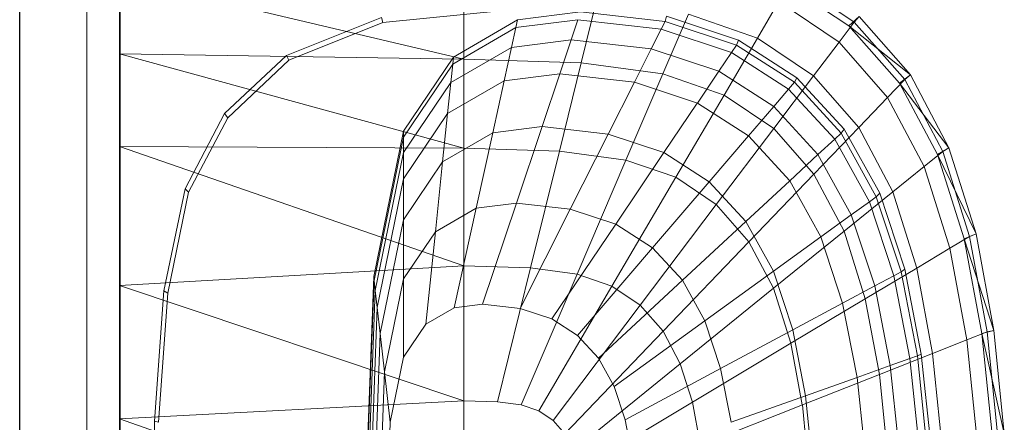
# Model space of a CAD drawing. Header units: metres. Extents: x 397.7 to 427.5, y 12.7 to 28.4.
# Tile 40 of 130: x 404.437 to 404.731, y 27.325 to 27.445. Entities that reach past the tile are written whole.
import ezdxf

# ---------------------------------------------------------------- set-up
doc = ezdxf.new("R2010")
doc.units = ezdxf.units.M
for name, color, linetype, lineweight in [('02_MOBILIARIO', 7, 'Continuous', 18), ('A-DETL-____-MBND', 7, 'Continuous', 18), ('A-GENM-____-OTLN', 7, 'Continuous', 18), ('A-WALL-____-MCUT', 7, 'Continuous', 25), ('A-WALL-____-OTLN', 7, 'Continuous', 25)]:
    doc.layers.add(name, color=color, linetype=linetype, lineweight=lineweight)

# ---------------------------------------------------------------- blocks, each defined once
blk = doc.blocks.new('Family - LONDR55-XX_ZZ-ARQ-CAA-M3D-Londres55-152769-05_ELEC_P2')
at = {"layer": 'A-GENM-____-OTLN', "color": 253, "true_color": 0xaaaaaa}
for p, q in [((0.6, 0.03), (0, 0.03)), ((0.6, 0.03), (0, 0.03)), ((0.6, 0.01), (0, 0.01)), ((0, 0.01), (0.6, 0.01)), ((0, 0.01), (0.6, 0.01)), ((0, 0.01), (0.6, 0.01)), ((0, 0), (0.6, 0)), ((0.6, 0), (0, 0))]:
    blk.add_line(p, q, dxfattribs=at)
blk = doc.blocks.new('Family - Mirall P2-152770-05_ELEC_P2')
blk.add_blockref('Family - LONDR55-XX_ZZ-ARQ-CAA-M3D-Londres55-152769-05_ELEC_P2', (0, 0))
blk = doc.blocks.new('Family - Evans P2-153146-05_ELEC_P2')
at = {"layer": 'A-WALL-____-MCUT', "color": 253, "true_color": 0xaaaaaa}
blk.add_line((0, 0), (4.54879, 0), dxfattribs=at)
at = {"layer": 'A-WALL-____-OTLN', "color": 253, "true_color": 0xaaaaaa}
blk.add_line((0, 0), (4.54879, 0), dxfattribs=at)
at = {"layer": 'A-WALL-____-OTLN', "color": 253, "lineweight": 18, "true_color": 0xaaaaaa}
blk.add_line((0, 0), (4.54879, 0), dxfattribs=at)
blk = doc.blocks.new('Family - Rentamans P2-153289-05_ELEC_P2')
at = {"layer": 'A-DETL-____-MBND', "color": 253, "true_color": 0xaaaaaa}
for p, q in [((0, 0.36146), (0, 0.00406)), ((0, 0.35008), (0, 0.32734)), ((0, 0.35008), (0.10273, 0.32574)), ((0.21762, 0.33569), (0.19894, 0.34814)), ((0.21918, 0.33686), (0.2005, 0.34941)), ((0.10273, 0.34405), (0.10273, 0.32574)), ((0.1422, 0.34287), (0.13772, 0.3247)), ((0.1903, 0.33203), (0.19671, 0.34296)), ((0.21467, 0.33089), (0.19671, 0.34296)), ((0.04977, 0.3269), (0.07816, 0.33823)), ((0.07861, 0.33669), (0.07816, 0.33823)), ((0.07861, 0.33669), (0.11566, 0.34041)), ((0.11875, 0.33749), (0.13755, 0.33987)), ((0.13755, 0.33987), (0.1628, 0.33702)), ((0.16971, 0.33917), (0.1621, 0.32141)), ((0.1628, 0.33702), (0.16318, 0.33856)), ((0.16318, 0.33856), (0.18466, 0.33146)), ((0.1903, 0.33203), (0.16971, 0.33917)), ((0.21762, 0.33569), (0.22069, 0.33849)), ((0.21918, 0.33686), (0.22069, 0.33849)), ((0.23596, 0.32112), (0.22069, 0.33849)), ((0.05051, 0.32548), (0.07861, 0.33669)), ((0.09941, 0.32432), (0.11825, 0.33522)), ((0.09963, 0.32643), (0.11875, 0.33749)), ((0.11825, 0.33522), (0.11696, 0.32931)), ((0.11825, 0.33522), (0.13678, 0.33756)), ((0.11875, 0.33749), (0.11825, 0.33522)), ((0.13476, 0.33156), (0.13678, 0.33756)), ((0.13678, 0.33756), (0.16165, 0.33475)), ((0.16165, 0.33475), (0.1628, 0.33702)), ((0.1628, 0.33702), (0.18406, 0.32998)), ((0.21467, 0.33089), (0.21918, 0.33686)), ((0.2327, 0.31866), (0.21762, 0.33569)), ((0.23596, 0.32112), (0.21762, 0.33569)), ((0.23426, 0.31971), (0.21918, 0.33686)), ((0.15867, 0.32886), (0.16165, 0.33475)), ((0.16165, 0.33475), (0.1826, 0.32782)), ((0.18036, 0.31508), (0.1903, 0.33203)), ((0.20704, 0.32079), (0.1903, 0.33203)), ((0.09884, 0.31884), (0.11696, 0.32931)), ((0.11696, 0.32931), (0.11476, 0.31932)), ((0.11696, 0.32931), (0.13476, 0.33156)), ((0.13135, 0.32141), (0.13476, 0.33156)), ((0.13476, 0.33156), (0.15867, 0.32886)), ((0.1826, 0.32782), (0.18406, 0.32998)), ((0.18406, 0.32998), (0.18466, 0.33146)), ((0.18406, 0.32998), (0.20135, 0.31889)), ((0.18466, 0.33146), (0.20212, 0.32026)), ((0.20704, 0.32079), (0.21467, 0.33089)), ((0.22917, 0.3144), (0.21467, 0.33089)), ((0, 0.32734), (0, 0.29972)), ((0.10273, 0.32574), (0, 0.32734)), ((0, 0.32734), (0.10273, 0.29924)), ((0.03136, 0.30959), (0.04977, 0.3269)), ((0.05051, 0.32548), (0.04977, 0.3269)), ((0.08473, 0.30435), (0.09963, 0.32643)), ((0.09941, 0.32432), (0.09963, 0.32643)), ((0.15363, 0.3189), (0.15867, 0.32886)), ((0.15867, 0.32886), (0.17881, 0.3222)), ((0.17881, 0.3222), (0.1826, 0.32782)), ((0.1826, 0.32782), (0.19963, 0.31689)), ((0.03228, 0.30834), (0.05051, 0.32548)), ((0.08473, 0.30256), (0.09941, 0.32432)), ((0.09941, 0.32432), (0.09884, 0.31884)), ((0.10273, 0.32574), (0.10273, 0.29924)), ((0.13772, 0.3247), (0.10273, 0.32574)), ((0.13772, 0.3247), (0.13123, 0.29839)), ((0.1621, 0.32141), (0.13772, 0.3247)), ((0.11476, 0.31932), (0.13135, 0.32141)), ((0.12606, 0.30567), (0.13135, 0.32141)), ((0.13135, 0.32141), (0.15363, 0.3189)), ((0.1621, 0.32141), (0.1511, 0.29571)), ((0.18036, 0.31508), (0.1621, 0.32141)), ((0.1724, 0.31269), (0.17881, 0.3222)), ((0.17881, 0.3222), (0.19518, 0.3117)), ((0.19519, 0.30512), (0.20704, 0.32079)), ((0.20135, 0.31889), (0.20212, 0.32026)), ((0.20212, 0.32026), (0.21621, 0.30495)), ((0.22054, 0.30543), (0.20704, 0.32079)), ((0.2327, 0.31866), (0.23596, 0.32112)), ((0.23426, 0.31971), (0.23596, 0.32112)), ((0.24746, 0.29938), (0.23596, 0.32112)), ((0.08473, 0.29792), (0.09884, 0.31884)), ((0.09788, 0.30955), (0.11476, 0.31932)), ((0.09884, 0.31884), (0.09788, 0.30955)), ((0.11476, 0.31932), (0.11135, 0.30381)), ((0.14581, 0.30344), (0.15363, 0.3189)), ((0.15363, 0.3189), (0.1724, 0.31269)), ((0.19963, 0.31689), (0.20135, 0.31889)), ((0.20135, 0.31889), (0.2153, 0.30374)), ((0.22917, 0.3144), (0.23426, 0.31971)), ((0.24405, 0.29737), (0.2327, 0.31866)), ((0.24746, 0.29938), (0.2327, 0.31866)), ((0.24562, 0.29825), (0.23426, 0.31971)), ((0.18036, 0.31508), (0.16597, 0.29056)), ((0.19519, 0.30512), (0.18036, 0.31508)), ((0.19518, 0.3117), (0.19963, 0.31689)), ((0.19963, 0.31689), (0.21338, 0.30196)), ((0.22054, 0.30543), (0.22917, 0.3144)), ((0.24008, 0.29377), (0.22917, 0.3144)), ((0.16244, 0.29794), (0.17239, 0.31269)), ((0.1724, 0.31269), (0.18765, 0.3029)), ((0.18765, 0.3029), (0.19518, 0.3117)), ((0.19518, 0.3117), (0.20839, 0.29735)), ((0.01958, 0.28716), (0.03136, 0.30959)), ((0.03228, 0.30834), (0.03136, 0.30959)), ((0.08473, 0.29006), (0.09788, 0.30955)), ((0.09788, 0.30955), (0.09638, 0.29516)), ((0.02062, 0.28613), (0.03228, 0.30834)), ((0.11135, 0.30381), (0.12606, 0.30567)), ((0.1184, 0.28289), (0.12606, 0.30567)), ((0.12606, 0.30567), (0.14581, 0.30344)), ((0.07584, 0.26096), (0.08473, 0.30435)), ((0.08473, 0.30256), (0.08473, 0.30435)), ((0.09638, 0.29516), (0.11135, 0.30381)), ((0.11135, 0.30381), (0.10642, 0.28138)), ((0.13449, 0.28107), (0.14581, 0.30344)), ((0.14581, 0.30344), (0.16244, 0.29794)), ((0.17596, 0.28926), (0.18765, 0.3029)), ((0.17806, 0.28244), (0.19519, 0.30512)), ((0.18765, 0.3029), (0.19996, 0.28953)), ((0.20717, 0.2915), (0.19519, 0.30512)), ((0.20717, 0.2915), (0.22054, 0.30542)), ((0.21338, 0.30196), (0.2153, 0.30374)), ((0.2153, 0.30374), (0.21621, 0.30495)), ((0.2153, 0.30374), (0.2258, 0.28478)), ((0.21621, 0.30495), (0.22681, 0.2858)), ((0.23071, 0.2862), (0.22054, 0.30543)), ((0, 0.29972), (0, 0.2583)), ((0.10273, 0.29924), (0, 0.29972)), ((0, 0.29972), (0.10273, 0.26415)), ((0.07598, 0.25981), (0.08473, 0.30256)), ((0.08473, 0.29792), (0.08473, 0.30256)), ((0.20839, 0.29735), (0.21338, 0.30196)), ((0.21338, 0.30196), (0.22372, 0.28328)), ((0.07631, 0.25683), (0.08473, 0.29792)), ((0.08473, 0.29792), (0.08473, 0.29006)), ((0.10273, 0.29924), (0.10273, 0.26415)), ((0.13123, 0.29839), (0.10273, 0.29924)), ((0.13123, 0.29839), (0.12265, 0.26356)), ((0.1511, 0.29571), (0.13123, 0.29839)), ((0.14804, 0.27659), (0.16244, 0.29794)), ((0.16244, 0.29794), (0.17596, 0.28926)), ((0.19996, 0.28953), (0.20839, 0.29735)), ((0.20839, 0.29735), (0.21834, 0.27939)), ((0.24008, 0.29377), (0.24562, 0.29825)), ((0.24405, 0.29737), (0.24746, 0.29938)), ((0.25202, 0.27221), (0.24405, 0.29737)), ((0.25554, 0.27371), (0.24405, 0.29737)), ((0.24562, 0.29825), (0.24746, 0.29938)), ((0.25359, 0.2729), (0.24562, 0.29825)), ((0.25554, 0.27371), (0.24746, 0.29938)), ((0.08473, 0.27788), (0.09638, 0.29516)), ((0.09638, 0.29516), (0.09423, 0.27433)), ((0.1511, 0.29571), (0.13653, 0.26169)), ((0.1511, 0.29571), (0.16597, 0.29056)), ((0.23071, 0.2862), (0.24008, 0.29377)), ((0.24775, 0.26941), (0.24008, 0.29377)), ((0.18781, 0.27134), (0.20717, 0.2915)), ((0.21618, 0.27446), (0.20717, 0.2915)), ((0.07689, 0.25177), (0.08473, 0.29006)), ((0.08473, 0.29006), (0.08473, 0.27788)), ((0.16597, 0.29056), (0.14692, 0.25809)), ((0.15906, 0.26952), (0.17596, 0.28926)), ((0.16597, 0.29056), (0.17805, 0.28244)), ((0.17596, 0.28926), (0.18688, 0.27741)), ((0.18688, 0.27741), (0.19996, 0.28953)), ((0.19996, 0.28953), (0.20923, 0.2728)), ((0.01327, 0.25673), (0.01958, 0.28716)), ((0.01437, 0.25599), (0.02062, 0.28613)), ((0.02062, 0.28613), (0.01958, 0.28716)), ((0.21618, 0.27446), (0.23071, 0.2862)), ((0.2258, 0.28478), (0.22681, 0.2858)), ((0.22681, 0.2858), (0.23426, 0.26319)), ((0.23785, 0.2635), (0.23071, 0.2862)), ((0.10642, 0.28138), (0.1184, 0.28289)), ((0.10826, 0.25273), (0.1184, 0.28289)), ((0.1184, 0.28289), (0.13449, 0.28107)), ((0.17805, 0.28244), (0.15537, 0.25241)), ((0.17805, 0.28244), (0.18781, 0.27134)), ((0.21834, 0.27939), (0.22372, 0.28328)), ((0.22372, 0.28328), (0.2258, 0.28478)), ((0.22372, 0.28328), (0.23099, 0.26122)), ((0.2258, 0.28478), (0.23317, 0.26239)), ((0.09423, 0.27433), (0.10642, 0.28138)), ((0.10642, 0.28138), (0.09989, 0.25167)), ((0.1195, 0.25146), (0.13449, 0.28107)), ((0.13449, 0.28107), (0.14804, 0.27659)), ((0.20923, 0.2728), (0.21834, 0.27939)), ((0.21834, 0.27939), (0.22533, 0.25818)), ((0.07778, 0.24394), (0.08473, 0.27788)), ((0.08473, 0.27788), (0.08473, 0.26025)), ((0.12897, 0.24833), (0.14804, 0.27659)), ((0.14804, 0.27659), (0.15906, 0.26952)), ((0.16795, 0.25986), (0.18688, 0.27741)), ((0.18688, 0.27741), (0.19509, 0.26258)), ((0.08473, 0.26025), (0.09423, 0.27433)), ((0.09423, 0.27433), (0.09137, 0.24674)), ((0.19515, 0.25746), (0.21618, 0.27446)), ((0.22251, 0.25433), (0.21618, 0.27446)), ((0.25202, 0.27221), (0.25554, 0.27371)), ((0.25359, 0.2729), (0.25554, 0.27371)), ((0.26089, 0.24493), (0.25554, 0.27371)), ((0.18781, 0.27134), (0.16218, 0.24466)), ((0.18781, 0.27134), (0.19515, 0.25746)), ((0.19509, 0.26258), (0.20923, 0.2728)), ((0.20923, 0.2728), (0.21574, 0.25304)), ((0.24775, 0.26941), (0.25359, 0.2729)), ((0.2573, 0.24402), (0.25202, 0.27221)), ((0.26089, 0.24493), (0.25202, 0.27221)), ((0.25887, 0.24449), (0.25359, 0.2729)), ((0.13667, 0.24339), (0.15906, 0.26952)), ((0.15906, 0.26952), (0.16795, 0.25986)), ((0.23785, 0.2635), (0.24775, 0.26941)), ((0.25282, 0.2421), (0.24775, 0.26941)), ((0.10273, 0.26415), (0, 0.2583)), ((0.10273, 0.26415), (0.10273, 0.22395)), ((0.12264, 0.26356), (0.10273, 0.26415)), ((0.12264, 0.26356), (0.11281, 0.22365)), ((0.11983, 0.2227), (0.13653, 0.26169)), ((0.12264, 0.26356), (0.13653, 0.26169)), ((0.13653, 0.26169), (0.14692, 0.25809)), ((0.17464, 0.24778), (0.19509, 0.26258)), ((0.19509, 0.26258), (0.20086, 0.24506)), ((0.22251, 0.25433), (0.23785, 0.2635)), ((0.23099, 0.26122), (0.23317, 0.26239)), ((0.23317, 0.26239), (0.23426, 0.26319)), ((0.23317, 0.26239), (0.23806, 0.23729)), ((0.23426, 0.26319), (0.23919, 0.23784)), ((0.24258, 0.23805), (0.23785, 0.2635)), ((0.07287, 0.18276), (0.07584, 0.26096)), ((0.07304, 0.18276), (0.07598, 0.25981)), ((0.07598, 0.25981), (0.07584, 0.26096)), ((0.07631, 0.25683), (0.07598, 0.25981)), ((0.07907, 0.2326), (0.08473, 0.26025)), ((0.08473, 0.26025), (0.08473, 0.23691)), ((0.14288, 0.23664), (0.16795, 0.25986)), ((0.16795, 0.25986), (0.17464, 0.24778)), ((0.22533, 0.25818), (0.23099, 0.26122)), ((0.23099, 0.26122), (0.2358, 0.23649)), ((0, 0.2583), (0, 0.2185)), ((0, 0.2583), (0.10273, 0.22395)), ((0.01046, 0.21786), (0.01327, 0.25673)), ((0.01159, 0.21751), (0.01437, 0.25599)), ((0.01437, 0.25599), (0.01327, 0.25673)), ((0.074, 0.19601), (0.07631, 0.25683)), ((0.07689, 0.25177), (0.07631, 0.25683)), ((0.14692, 0.25809), (0.12509, 0.22088)), ((0.14692, 0.25809), (0.15537, 0.25241)), ((0.19515, 0.25746), (0.16731, 0.23496)), ((0.19515, 0.25746), (0.20031, 0.24107)), ((0.21574, 0.25304), (0.22533, 0.25818)), ((0.22533, 0.25818), (0.22995, 0.23441)), ((0.09989, 0.25167), (0.10826, 0.25273)), ((0.10826, 0.25273), (0.1195, 0.25146)), ((0.20031, 0.24107), (0.22251, 0.25433)), ((0.20086, 0.24506), (0.21574, 0.25304)), ((0.21574, 0.25304), (0.22004, 0.23089)), ((0.2267, 0.23178), (0.22251, 0.25433)), ((0.07426, 0.18276), (0.07689, 0.25177)), ((0.07689, 0.25177), (0.07778, 0.24394)), ((0.09137, 0.24674), (0.09989, 0.25167)), ((0.1195, 0.25146), (0.12897, 0.24833)), ((0.15537, 0.25241), (0.12937, 0.21801)), ((0.15537, 0.25241), (0.16218, 0.24466)), ((0.12897, 0.24833), (0.13667, 0.24339)), ((0.14756, 0.2282), (0.17464, 0.24778)), ((0.17464, 0.24778), (0.17934, 0.23351)), ((0.07545, 0.18276), (0.07778, 0.24394)), ((0.07778, 0.24394), (0.07907, 0.2326)), ((0.08473, 0.23691), (0.09137, 0.24674)), ((0.16218, 0.24466), (0.13282, 0.21409)), ((0.16218, 0.24466), (0.16731, 0.23496)), ((0.17934, 0.23351), (0.20086, 0.24506)), ((0.20086, 0.24506), (0.20468, 0.22542)), ((0.25282, 0.2421), (0.25887, 0.24449)), ((0.2573, 0.24402), (0.26089, 0.24493)), ((0.26035, 0.21386), (0.2573, 0.24402)), ((0.26398, 0.21415), (0.2573, 0.24402)), ((0.25887, 0.24449), (0.26089, 0.24493)), ((0.26192, 0.2141), (0.25887, 0.24449)), ((0.26398, 0.21415), (0.26089, 0.24493)), ((0.13667, 0.24339), (0.14288, 0.23664)), ((0.20031, 0.24107), (0.17092, 0.2235)), ((0.20031, 0.24107), (0.20372, 0.22269)), ((0.24258, 0.23805), (0.25282, 0.2421)), ((0.25575, 0.21289), (0.25282, 0.2421)), ((0.2267, 0.23178), (0.24258, 0.23805)), ((0.24532, 0.21083), (0.24258, 0.23805)), ((0.08078, 0.21759), (0.08473, 0.23691)), ((0.14288, 0.23664), (0.14756, 0.2282)), ((0.22995, 0.23441), (0.2358, 0.23649)), ((0.2358, 0.23649), (0.23806, 0.2373)), ((0.2358, 0.23649), (0.23859, 0.21004)), ((0.23806, 0.23729), (0.23919, 0.23784)), ((0.23806, 0.23729), (0.24088, 0.21045)), ((0.23919, 0.23784), (0.24205, 0.21072)), ((0.07717, 0.18276), (0.07907, 0.2326)), ((0.08078, 0.21759), (0.07907, 0.2326)), ((0.16731, 0.23496), (0.13541, 0.20918)), ((0.15084, 0.21822), (0.17934, 0.23351)), ((0.16731, 0.23496), (0.17092, 0.2235)), ((0.17934, 0.23351), (0.18245, 0.21752)), ((0.22004, 0.23089), (0.22995, 0.23441)), ((0.22995, 0.23441), (0.23263, 0.20898)), ((0.20373, 0.22269), (0.2267, 0.23177)), ((0.20468, 0.22542), (0.22004, 0.23089)), ((0.22004, 0.23089), (0.22254, 0.20719)), ((0.22913, 0.20764), (0.2267, 0.23178)), ((0.14756, 0.2282), (0.15084, 0.21822)), ((0.10273, 0.22395), (0, 0.2185)), ((0.10273, 0.22395), (0.10273, 0.18276)), ((0.10273, 0.22395), (0.11281, 0.22365)), ((0.11281, 0.22365), (0.11983, 0.2227)), ((0.17092, 0.2235), (0.13724, 0.20338)), ((0.17092, 0.2235), (0.1733, 0.21066)), ((0.18245, 0.21752), (0.20468, 0.22542)), ((0.20468, 0.22542), (0.20689, 0.20442)), ((0.11983, 0.2227), (0.12509, 0.22088)), ((0.12509, 0.22088), (0.12937, 0.21801)), ((0.20373, 0.22269), (0.1733, 0.21066)), ((0.20373, 0.22269), (0.2057, 0.20303)), ((0, 0.2185), (0, 0.18276)), ((0, 0.2185), (0.10273, 0.18276)), ((0.00965, 0.18276), (0.01046, 0.21786)), ((0.01159, 0.21751), (0.01046, 0.21786)), ((0.07945, 0.18276), (0.08078, 0.21759)), ((0.12937, 0.21801), (0.13282, 0.21409)), ((0.15084, 0.21822), (0.15302, 0.20705))]:
    blk.add_line(p, q, dxfattribs=at)
blk = doc.blocks.new('LONDR55-XX_ZZ-ARQ-CAA-M3D-Londres55_ifc-1-05_ELEC_P2')
at = {"layer": '02_MOBILIARIO', "color": 253, "lineweight": 18, "true_color": 0xaaaaaa}
blk.add_blockref('Family - Rentamans P2-153289-05_ELEC_P2', (404.46677, 27.10751), dxfattribs=at)
at = {"layer": 'A-GENM-____-OTLN', "color": 253, "lineweight": 18, "true_color": 0xaaaaaa, "rotation": 90}
blk.add_blockref('Family - Mirall P2-152770-05_ELEC_P2', (404.46698, 26.99052), dxfattribs=at)
at = {"layer": 'A-WALL-____-OTLN', "color": 253, "lineweight": 18, "true_color": 0xaaaaaa, "rotation": 90}
blk.add_blockref('Family - Evans P2-153146-05_ELEC_P2', (404.43698, 23.51946), dxfattribs=at)

msp = doc.modelspace()

# ---------------------------------------------------------------- block references
at = {"lineweight": 5}
msp.add_blockref('LONDR55-XX_ZZ-ARQ-CAA-M3D-Londres55_ifc-1-05_ELEC_P2', (0, 0), dxfattribs=at)

doc.saveas('drawing.dxf')
